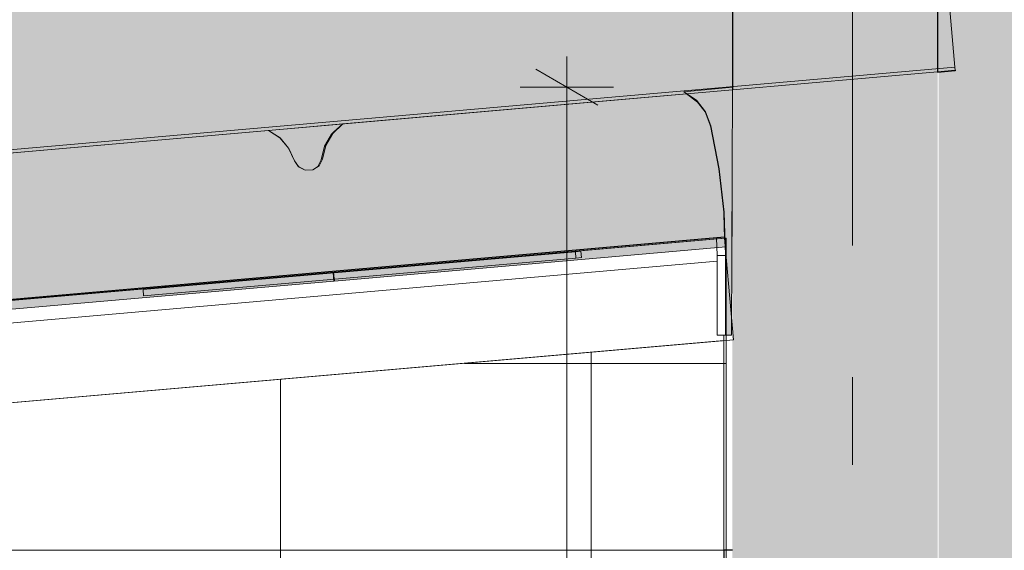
# Model space of a CAD drawing. Header units: centimetres. Extents: x -396 to 14490, y -515 to 1122.
# Tile 50 of 73: x 508 to 666, y 470 to 555. Entities that reach past the tile are written whole.
import ezdxf
from ezdxf.enums import TextEntityAlignment as Align

# ---------------------------------------------------------------- set-up
doc = ezdxf.new("R2010")
doc.units = ezdxf.units.CM
doc.header["$MEASUREMENT"] = 0
doc.linetypes.add('Przerywana podwójnie', pattern=[109.361107, 52.916665, -21.166666, 14.111111, -21.166666])
for name, color, linetype in [('00 - SUFIT Z BLACHY', 7, 'Continuous'), ('280-A Dachy Powłoki', 7, 'Continuous'), ('299-A Wymiary Opisy', 7, 'Continuous'), ('410-K Osie główne', 7, 'Continuous'), ('420-K Ściany', 7, 'Continuous'), ('450-K Belki', 7, 'Continuous'), ('450-K Belki nośne', 7, 'Continuous'), ('460 - Stropy', 7, 'Continuous'), ('Nowe_440-K Słupy stalowe', 7, 'Continuous'), ('Nowe_520-I Went_Klim', 7, 'Continuous')]:
    doc.layers.add(name, color=color, linetype=linetype)
for name, color, linetype, lineweight in [('00 - SUFIT Z BLACHY_Nr_pióra__12', 7, 'Continuous', 13), ('01-OKNA__Nr_pióra__19', 255, 'Continuous', 30), ('0_Nr_pióra__12', 7, 'Continuous', 13), ('0_Nr_pióra__21', 7, 'Continuous', 20), ('280-A Dachy Powłoki_Nr_pióra__13', 7, 'Continuous', 25), ('280-A Dachy Powłoki_Nr_pióra__29', 7, 'Continuous', 20), ('299-A Wymiary Opisy_Nr_pióra__11', 7, 'Continuous', 0), ('410-K Osie główne_Nr_pióra__11', 7, 'Continuous', 0), ('420-K Ściany_Nr_pióra__11', 7, 'Continuous', 0), ('420-K Ściany_Nr_pióra__12', 7, 'Continuous', 13), ('420-K Ściany_Nr_pióra__13', 7, 'Continuous', 25), ('420-K Ściany_Nr_pióra__27', 7, 'Continuous', 20), ('420-K Ściany_Nr_pióra__93', 9, 'Continuous', 20), ('450-K Belki nośne_Nr_pióra__13', 7, 'Continuous', 25), ('450-K Belki_Nr_pióra__2', 7, 'Continuous', 20), ('460 - Stropy_Nr_pióra__11', 7, 'Continuous', 0), ('460 - Stropy_Nr_pióra__12', 7, 'Continuous', 13), ('460 - Stropy_Nr_pióra__2', 7, 'Continuous', 20), ('Nowe_420 - Wełna mineralna_Nr_pióra__135', 5, 'Continuous', 0), ('Nowe_440-K Słupy stalowe_Nr_pióra__135', 5, 'Continuous', 13), ('Nowe_520-I Went_Klim_Nr_pióra__135', 5, 'Continuous', 20)]:
    doc.layers.add(name, color=color, linetype=linetype, lineweight=lineweight)
doc.layers.add('280-A Dachy Powłoki_Nr_pióra__49', color=7, linetype='Continuous', lineweight=20, true_color=0xcfd8da)
doc.styles.add('STYL_AUTOMATYCZNY_1', font='arial.ttf')
doc.styles.add('STYL_AUTOMATYCZNY_2', font='arial.ttf')
doc.dimstyles.new('STYL_AUTOMATYCZNY__2', dxfattribs={"dimtxt": 13, "dimasz": 7.6, "dimexe": 0.18, "dimexo": 0.0625, "dimgap": 0, "dimtad": 1, "dimdec": 0, "dimzin": 0, "dimdsep": 46, "dimtxsty": 'STYL_AUTOMATYCZNY_1', "dimblk": 'ARROWHEAD_2', "dimblk1": 'ARROWHEAD_2', "dimblk2": 'ARROWHEAD_2', "dimcen": 0.09, "dimclrd": 7, "dimclre": 7, "dimclrt": 7, "dimadec": 0, "dimazin": 0, "dimtfac": 1, "dimtdec": 4, "dimtmove": 0, "dimatfit": 3, "dimfxl": 0, "dimtolj": 1, "dimtzin": 0, "dimarcsym": 0})
pattern_1 = [(0, (0, 0), (0, 100), []), (90, (0, 0), (-50, 0), [])]

# ---------------------------------------------------------------- blocks, each defined once
blk = doc.blocks.new('ElemPrzekroju_4_1')
at = {"layer": '420-K Ściany', "linetype": 'Continuous', "lineweight": 0, "true_color": 0x000000}
blk.add_hatch(color=18, dxfattribs=at).paths.add_polyline_path([(622.75, 470), (622.75, 25), (655.75, 25), (655.75, 470)])
at = {"layer": '420-K Ściany_Nr_pióra__13', "color": 7, "linetype": 'Continuous', "lineweight": 25}
for p, q in [((621.38, 470), (621.38, 25)), ((622.75, 470), (621.38, 470))]:
    blk.add_line(p, q, dxfattribs=at)
blk = doc.blocks.new('ElemPrzekroju_8_1')
at = {"layer": '280-A Dachy Powłoki', "linetype": 'Continuous', "lineweight": 0, "true_color": 0x000000}
for points in [[(656.43, 571.56), (12.24, 515.2), (14.34, 491.29), (658.52, 547.65)], [(14.34, 491.29), (14.38, 490.8), (658.56, 547.16), (658.52, 547.65)]]:
    blk.add_hatch(color=18, dxfattribs=at).paths.add_polyline_path(points)
at = {"layer": '280-A Dachy Powłoki_Nr_pióra__13', "color": 7, "linetype": 'Continuous', "lineweight": 25}
for p, q in [((658.56, 547.04), (655.75, 546.79)), ((658.56, 547.16), (658.56, 547.04))]:
    blk.add_line(p, q, dxfattribs=at)
at = {"layer": '280-A Dachy Powłoki_Nr_pióra__29', "color": 7, "linetype": 'Continuous', "lineweight": 20}
for q in [(14.34, 491.29), (658.56, 547.16)]:
    blk.add_line((658.52, 547.65), q, dxfattribs=at)
at = {"layer": '280-A Dachy Powłoki_Nr_pióra__49', "color": 254, "linetype": 'Continuous', "lineweight": 20, "true_color": 0xcfd8da}
for p, q in [((656.43, 571.56), (658.52, 547.65)), ((658.56, 547.16), (655.75, 546.91)), ((622.75, 544.02), (61.2, 494.89))]:
    blk.add_line(p, q, dxfattribs=at)
blk = doc.blocks.new('ElemPrzekroju_10_1')
at = {"layer": '420-K Ściany_Nr_pióra__12', "color": 7, "linetype": 'Continuous', "lineweight": 13}
blk.add_line((622.7, 531), (622.69, 520.43), dxfattribs=at)
at = {"layer": '420-K Ściany_Nr_pióra__27', "color": 7, "linetype": 'Continuous', "lineweight": 20}
blk.add_line((655.75, 546.91), (622.75, 544.02), dxfattribs=at)
blk = doc.blocks.new('ElemPrzekroju_24_1')
at = {"layer": '450-K Belki', "linetype": 'Continuous', "lineweight": 0, "true_color": 0x000000}
blk.add_hatch(color=18, dxfattribs=at).paths.add_polyline_path([(560.08, 538.54), (548.14, 537.49), (549.97, 536.28), (551.39, 534.6), (552.29, 532.6), (552.97, 531.61), (554.05, 531.08), (555.25, 531.16), (556.26, 531.81), (556.82, 532.87), (557.35, 535.05), (558.47, 536.99)])
at = {"layer": '450-K Belki_Nr_pióra__2', "color": 7, "linetype": 'Continuous', "lineweight": 20}
for p, q in [((560.09, 538.54), (548.13, 537.5)), ((552.97, 531.61), (554.05, 531.08)), ((555.25, 531.16), (554.05, 531.08)), ((556.26, 531.81), (555.25, 531.16))]:
    blk.add_line(p, q, dxfattribs=at)
at = {"layer": '450-K Belki_Nr_pióra__2', "color": 7, "linetype": 'Continuous', "lineweight": 20, "flags": 128}
for points in [[(560.09, 538.54), (558.47, 536.99), (557.35, 535.05), (556.82, 532.87), (556.26, 531.81)], [(548.13, 537.5), (549.97, 536.28), (551.39, 534.6), (552.29, 532.6), (552.97, 531.61)]]:
    blk.add_lwpolyline(points, dxfattribs=at)
blk = doc.blocks.new('ElemPrzekroju_31_1')
at = {"layer": '460 - Stropy', "linetype": 'Continuous', "lineweight": 0, "true_color": 0x000000}
blk.add_hatch(color=18, dxfattribs=at).paths.add_polyline_path([(615.39, 543.38), (616.95, 542.33), (618.44, 540.45), (619.3, 538.21), (620.64, 531.33), (621.42, 524.37), (621.65, 517.37), (621.65, 504.57), (622.6, 504.57), (622.75, 544.02)])
at = {"layer": '460 - Stropy_Nr_pióra__12', "color": 7, "linetype": 'Continuous', "lineweight": 13}
for p, q in [((616.9, 542.33), (615.35, 543.37)), ((618.39, 540.45), (616.9, 542.33)), ((619.25, 538.21), (618.39, 540.45)), ((620.58, 531.33), (619.25, 538.21)), ((621.37, 524.37), (620.58, 531.33)), ((621.37, 524.37), (621.5, 520.33)), ((620.19, 520.21), (620.28, 517.37)), ((620.28, 517.37), (620.28, 504.57)), ((621.65, 517.37), (620.28, 517.37)), ((621.65, 504.57), (620.28, 504.57))]:
    blk.add_line(p, q, dxfattribs=at)
at = {"layer": '460 - Stropy_Nr_pióra__2', "color": 7, "linetype": 'Continuous', "lineweight": 20}
for p, q in [((622.75, 544.46), (614.95, 543.67)), ((622.75, 544.46), (622.6, 504.57)), ((622.6, 504.57), (621.65, 504.57))]:
    blk.add_line(p, q, dxfattribs=at)
at = {"layer": '460 - Stropy_Nr_pióra__2', "color": 7, "linetype": 'Continuous', "lineweight": 20, "flags": 128}
blk.add_lwpolyline([(614.95, 543.67), (616.95, 542.33), (618.44, 540.45), (619.3, 538.21), (620.64, 531.33), (621.42, 524.37), (621.65, 517.37), (621.65, 504.57)], dxfattribs=at)
blk = doc.blocks.new('ElemPrzekroju_36_1')
at = {"layer": '420-K Ściany', "linetype": 'Continuous', "lineweight": 0, "true_color": 0x000000}
blk.add_hatch(color=18, dxfattribs=at).paths.add_polyline_path([(655.75, 546.91), (622.75, 544.02), (622.75, 470), (655.75, 470)])
at = {"layer": '420-K Ściany_Nr_pióra__13', "color": 7, "linetype": 'Continuous', "lineweight": 25}
for p, q in [((622.75, 758.67), (622.75, 544.02)), ((655.75, 758.67), (655.75, 546.91))]:
    blk.add_line(p, q, dxfattribs=at)
blk = doc.blocks.new('ElemPrzekroju_47_1')
at = {"layer": '450-K Belki nośne_Nr_pióra__13', "color": 7, "linetype": 'Continuous', "lineweight": 25}
for p, q in [((621.5, 520.33), (62.06, 471.38)), ((622.69, 520.43), (622.66, 520.43))]:
    blk.add_line(p, q, dxfattribs=at)
blk = doc.blocks.new('ElemPrzekroju_55_1')
at = {"layer": '460 - Stropy_Nr_pióra__11', "color": 7, "linetype": 'Continuous', "lineweight": 0}
for p, q in [((620.28, 516.49), (63.2, 467.75)), ((621.38, 503.74), (64.29, 455)), ((621.38, 504.57), (621.38, 503.74))]:
    blk.add_line(p, q, dxfattribs=at)
blk = doc.blocks.new('ElemPrzekroju_59_1')
at = {"layer": '00 - SUFIT Z BLACHY_Nr_pióra__12', "color": 7, "linetype": 'Continuous', "lineweight": 13}
for p in [(621.38, 503.74), (235.74, 470)]:
    blk.add_line(p, (621.38, 470), dxfattribs=at)
blk = doc.blocks.new('ElemPrzekroju_80_1')
at = {"layer": 'Nowe_520-I Went_Klim_Nr_pióra__135', "color": 5, "linetype": 'Continuous', "lineweight": 0}
blk.add_line((594.34, 517.95), (594.34, 517.7), dxfattribs=at)
blk = doc.blocks.new('ElemPrzekroju_81_1')
at = {"layer": 'Nowe_520-I Went_Klim_Nr_pióra__135', "color": 5, "linetype": 'Continuous', "lineweight": 0}
for p, q in [((593.34, 517.62), (593.34, 517.86)), ((531.5, 512.45), (531.5, 512.21))]:
    blk.add_line(p, q, dxfattribs=at)
blk = doc.blocks.new('ElemPrzekroju_82_1')
at = {"layer": 'Nowe_440-K Słupy stalowe_Nr_pióra__135', "color": 5, "linetype": 'Continuous', "lineweight": 13}
for p, q in [((527.96, 511.9), (597.5, 517.98)), ((597.5, 517.98), (598.39, 518.06)), ((597.58, 516.98), (597.5, 517.98)), ((598.47, 517.06), (598.39, 518.06)), ((528.05, 510.9), (597.58, 516.98)), ((597.58, 516.98), (598.47, 517.06)), ((528.05, 510.9), (527.96, 511.9))]:
    blk.add_line(p, q, dxfattribs=at)
blk = doc.blocks.new('*D97')
at = {"layer": '299-A Wymiary Opisy_Nr_pióra__11', "color": 7, "linetype": 'Continuous', "lineweight": 0}
for p, q in [((596.11, 544.46), (596.11, 549.35)), ((601.11, 541.57), (591.11, 547.34)), ((603.61, 544.46), (588.61, 544.46)), ((596.11, 0), (596.11, 544.46)), ((591.11, 2.89), (601.11, -2.89)), ((603.61, 0), (588.61, 0)), ((596.11, -4.89), (596.11, 0))]:
    blk.add_line(p, q, dxfattribs=at)
at = {"layer": '299-A Wymiary Opisy_Nr_pióra__11', "color": 7, "lineweight": 0, "insert": (593.51, 257.36), "char_height": 13, "attachment_point": 7, "rotation": 90, "style": 'STYL_AUTOMATYCZNY_1'}
blk.add_mtext('\\A1;{\\pql;\\fArial|b0|i0|c238|p0;\\W1.000000;544}', dxfattribs=at)
blk = doc.blocks.new('ARROWHEAD_2')
at = {"color": 0, "linetype": 'Continuous', "lineweight": 0}
for p, q in [((-0.378, -0.655), (0.378, 0.655)), ((0, 0), (-1, 0))]:
    blk.add_line(p, q, dxfattribs=at)
blk = doc.blocks.new('Standardowy znacznik osi[2]_1', base_point=(642.06, 1000))
at = {"layer": '410-K Osie główne_Nr_pióra__11', "color": 7, "linetype": 'Przerywana podwójnie', "lineweight": 0}
blk.add_line((642.06, 900), (642.06, -300), dxfattribs=at)
at = {"layer": '410-K Osie główne_Nr_pióra__11', "color": 7, "lineweight": 0, "style": 'STYL_AUTOMATYCZNY_2'}
for tag, p in [('AC_MarkerText_1_0', (642.06, 1022.5)), ('AC_MarkerText_1_1', (642.06, -407.5))]:
    blk.add_attdef(tag, text='', height=15, rotation=360, dxfattribs=at).set_placement(p, align=Align.TOP_CENTER)

msp = doc.modelspace()

# ---------------------------------------------------------------- hatches: boundary and pattern name
at = {"layer": '01-OKNA__Nr_pióra__19', "linetype": 'Continuous', "lineweight": 30}
msp.add_hatch(color=255, dxfattribs=at).paths.add_polyline_path([(655.75, 727.99), (655.94, 657.19), (655.94, 0), (1134.17, 0), (1134.17, 657.19), (1133.99, 660.78)])
at = {"layer": '0_Nr_pióra__12', "linetype": 'Continuous', "lineweight": 13}
h = msp.add_hatch(dxfattribs=at)
h.set_pattern_fill('Siatka_50x100_0001', style=0, pattern_type=2)
h.set_pattern_definition(pattern_1)
h.paths.add_polyline_path([(621.5, 520.15), (621.76, 520.15), (621.76, 517.09)])
h = msp.add_hatch(dxfattribs=at)
h.set_pattern_fill('Siatka_50x100_0001', style=0, pattern_type=2)
h.set_pattern_definition(pattern_1)
h.paths.add_polyline_path([(621.76, 517.09), (622.92, 503.82), (621.76, 503.71)])
at = {"layer": '420-K Ściany_Nr_pióra__93', "linetype": 'Continuous', "lineweight": 20}
h = msp.add_hatch(dxfattribs=at)
h.set_pattern_fill('Siatka_50x100_0001', color=9, style=0, pattern_type=2)
h.set_pattern_definition(pattern_1)
h.paths.add_polyline_path([(621.76, 503.71), (621.76, 4.59), (503.38, 4.59), (503.38, 414.8), (151.54, 414.8), (151.54, 4.59), (62.03, 4.59), (62.03, 455.01)])
at = {"layer": 'Nowe_420 - Wełna mineralna_Nr_pióra__135', "linetype": 'Continuous', "lineweight": 13}
h = msp.add_hatch(dxfattribs=at)
h.set_pattern_fill('Kółka_1___3X3_0001', color=5, style=0, pattern_type=2)
h.set_pattern_definition([(4.9976, (336.4375, 478.7984), (-0.63094, 7.2151), [3, -4.24264]), (94.9976, (334.1395, 480.727), (7.2151, 0.63094), [3, -4.24264]), (49.9976, (333.878, 483.716), (-7.84604, 6.58417), [3, -7.24264]), (49.9976, (339.426, 479.06), (-7.84604, 6.58417), [3, -7.24264]), (319.9976, (334.139, 480.727), (6.58417, 7.84604), [3, -7.24264]), (319.9976, (338.795, 486.275), (6.58417, 7.84604), [3, -7.24264])])
h.paths.add_polyline_path([(62.03, 471.47), (621.5, 520.15), (621.39, 524.04), (621.43, 524.04), (620.55, 531.35), (619.31, 537.88), (618.39, 540.45), (617.15, 542.01), (615.35, 543.37), (606.73, 542.62), (560.09, 538.54), (558.59, 537.21), (558.25, 536.89), (557.14, 534.94), (556.6, 532.77), (556.04, 531.7), (555.25, 531.16), (554.05, 531.08), (552.94, 531.67), (552.31, 532.58), (551.35, 534.65), (549.99, 536.27), (548.13, 537.5), (487.36, 532.18), (485.66, 530.54), (484.54, 528.59), (484.02, 526.46), (483.44, 525.35), (482.59, 524.8), (481.45, 524.73), (480.35, 525.34), (479.69, 526.25), (478.78, 528.27), (477.39, 529.89), (475.53, 531.15), (414.07, 525.76), (412.36, 524.12), (411.24, 522.16), (410.71, 520), (410.15, 518.94), (409.33, 518.41), (408.15, 518.32), (407.1, 518.83), (406.39, 519.84), (405.53, 521.84), (404.02, 523.55), (402.24, 524.73), (384.73, 523.03), (342.53, 519.51), (340.64, 517.85), (339.52, 515.9), (338.98, 513.73), (338.42, 512.66), (337.41, 512.02), (336.44, 511.99), (335.31, 512.59), (334.65, 513.54), (333.78, 515.45), (332.38, 517.22), (330.53, 518.46), (269.18, 513.09), (267.59, 511.48), (266.47, 509.53), (265.98, 507.5), (265.46, 506.44), (264.57, 505.88), (263.38, 505.8), (262.32, 506.32), (261.61, 507.32), (260.74, 509.32), (259.32, 510.97), (257.67, 512.08), (195.86, 506.67), (194.18, 504.97), (193.1, 503.09), (192.56, 500.92), (192.14, 500.11), (191.22, 499.47), (190, 499.38), (188.92, 499.91), (188.3, 500.92), (187.35, 502.87), (185.89, 504.6), (185, 505.19), (184.29, 505.66), (132.49, 501.01), (122.7, 500.15), (121.19, 498.65), (120.07, 496.71), (119.59, 494.71), (119.07, 493.64), (118.17, 493.07), (116.97, 493), (115.93, 493.51), (115.35, 494.31), (114.36, 496.38), (112.96, 498.17), (111.26, 499.27), (77.81, 496.35), (72.11, 495.85), (69.02, 493.97), (66.95, 492.71), (65.44, 490.8), (64.51, 488.57), (64.03, 486.18), (63.01, 481.71), (62.22, 474.95)])
at = {"layer": 'Nowe_420 - Wełna mineralna_Nr_pióra__135', "linetype": 'Continuous', "lineweight": 0, "true_color": 0x0000bf}
for points in [[(558.61, 514.67), (621.56, 520.15), (621.68, 518.76), (558.73, 513.28)], [(433.98, 503.83), (558.51, 514.67), (558.63, 513.27), (434.1, 502.44)]]:
    msp.add_hatch(color=172, dxfattribs=at).paths.add_polyline_path(points)

# ---------------------------------------------------------------- linework, layer by layer
at = {"layer": '0_Nr_pióra__21', "color": 7, "linetype": 'Continuous', "lineweight": 20, "flags": 128}
for points in [[(621.5, 520.15), (621.76, 520.15), (621.76, 517.09)], [(621.76, 517.09), (622.92, 503.82), (621.76, 503.71)]]:
    msp.add_lwpolyline(points, close=True, dxfattribs=at)
at = {"layer": '420-K Ściany_Nr_pióra__11', "color": 7, "linetype": 'Continuous', "lineweight": 0, "flags": 128}
msp.add_lwpolyline([(621.76, 503.71), (621.76, 4.59), (503.38, 4.59), (503.38, 414.8), (151.54, 414.8), (151.54, 4.59), (62.03, 4.59), (62.03, 455.01)], close=True, dxfattribs=at)
at = {"layer": 'Nowe_420 - Wełna mineralna_Nr_pióra__135', "color": 5, "linetype": 'Continuous', "lineweight": 20, "flags": 128}
msp.add_lwpolyline([(62.03, 471.47), (621.5, 520.15), (621.39, 524.04), (621.43, 524.04), (620.55, 531.35), (619.31, 537.88), (618.39, 540.45), (617.15, 542.01), (615.35, 543.37), (606.73, 542.62), (560.09, 538.54), (558.59, 537.21), (558.25, 536.89), (557.14, 534.94), (556.6, 532.77), (556.04, 531.7), (555.25, 531.16), (554.05, 531.08), (552.94, 531.67), (552.31, 532.58), (551.35, 534.65), (549.99, 536.27), (548.13, 537.5), (487.36, 532.18)], dxfattribs=at)
for points in [[(558.61, 514.67), (621.56, 520.15), (621.68, 518.76), (558.73, 513.28)], [(433.98, 503.83), (558.51, 514.67), (558.63, 513.27), (434.1, 502.44)]]:
    msp.add_lwpolyline(points, close=True, dxfattribs=at)

# ---------------------------------------------------------------- block references
at = {"layer": '00 - SUFIT Z BLACHY', "lineweight": 0}
msp.add_blockref('ElemPrzekroju_59_1', (0, 0), dxfattribs=at)
at = {"layer": '280-A Dachy Powłoki', "lineweight": 0}
msp.add_blockref('ElemPrzekroju_8_1', (0, 0), dxfattribs=at)
at = {"layer": '410-K Osie główne', "color": 7, "linetype": 'Continuous', "lineweight": 20}
msp.add_blockref('Standardowy znacznik osi[2]_1', (642.06, 1000), dxfattribs=at)
at = {"layer": '420-K Ściany', "lineweight": 0}
for name in ['ElemPrzekroju_36_1', 'ElemPrzekroju_10_1', 'ElemPrzekroju_4_1']:
    msp.add_blockref(name, (0, 0), dxfattribs=at)
at = {"layer": '450-K Belki', "lineweight": 0}
msp.add_blockref('ElemPrzekroju_24_1', (0, 0), dxfattribs=at)
at = {"layer": '450-K Belki nośne', "lineweight": 0}
msp.add_blockref('ElemPrzekroju_47_1', (0, 0), dxfattribs=at)
at = {"layer": '460 - Stropy', "lineweight": 0}
for name in ['ElemPrzekroju_31_1', 'ElemPrzekroju_55_1']:
    msp.add_blockref(name, (0, 0), dxfattribs=at)
at = {"layer": 'Nowe_440-K Słupy stalowe', "lineweight": 0}
msp.add_blockref('ElemPrzekroju_82_1', (0, 0), dxfattribs=at)
at = {"layer": 'Nowe_520-I Went_Klim', "lineweight": 0}
for name in ['ElemPrzekroju_80_1', 'ElemPrzekroju_81_1']:
    msp.add_blockref(name, (0, 0), dxfattribs=at)

# ---------------------------------------------------------------- dimensions: what is measured, and where the dimension line sits
at = {"layer": '299-A Wymiary Opisy', "color": 7, "linetype": 'Continuous', "lineweight": 0}
dim = msp.add_linear_dim(base=(596.11, 544.46), p1=(341.97, 0), p2=(615.23, 544.46), angle=90, dimstyle='STYL_AUTOMATYCZNY__2', dxfattribs=at)
dim.commit()
dim.dimension.update_dxf_attribs({"geometry": '*D97', "text_midpoint": (587.01, 272.2), "dimtype": 160, "text_rotation": 90})

doc.saveas('drawing.dxf')
